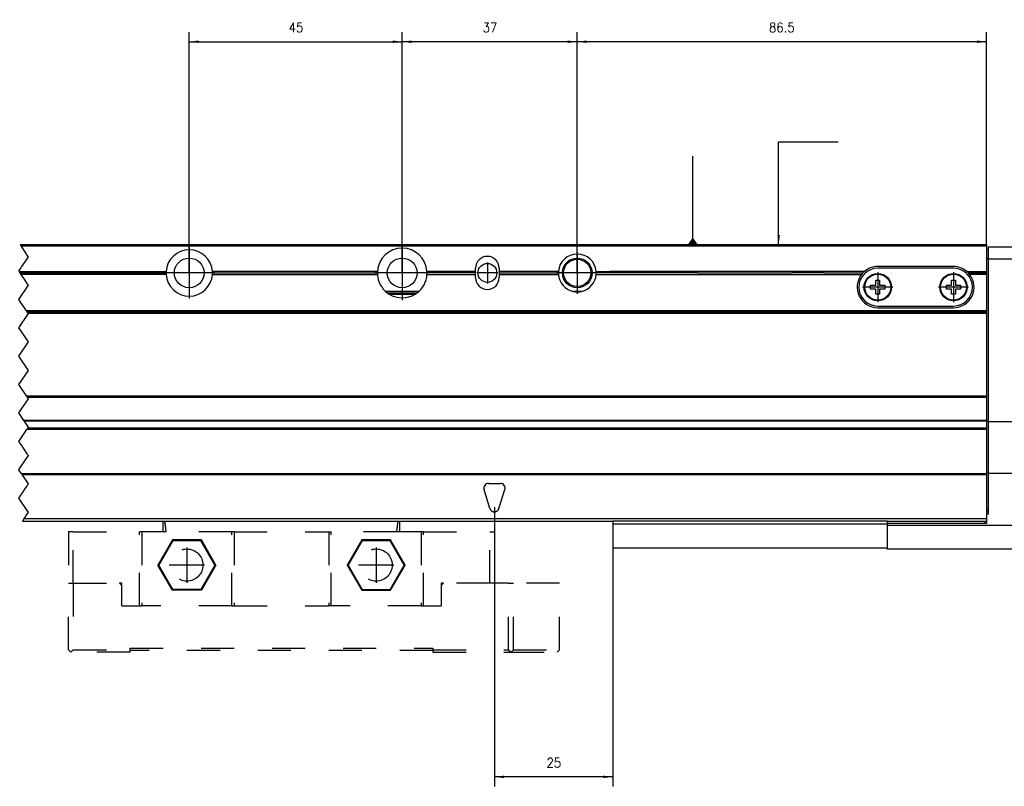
# Model space of a CAD drawing. Header units: inches. Extents: x -235 to 4016, y -109 to 485.
# Tile 16 of 29: x 271 to 479, y 143 to 305. Entities that reach past the tile are written whole.
import ezdxf

# ---------------------------------------------------------------- set-up
doc = ezdxf.new("R2010")
doc.units = ezdxf.units.IN
doc.linetypes.add('DASHED', pattern=[15, 7, -8])
doc.linetypes.add('DOT_CENTER', pattern=[14, 12, -1, 0, -1])
doc.layers.add('1', color=7, linetype='Continuous')
doc.styles.add('CONVERTER_11', font='txt.shx', dxfattribs={"width": 0.9})
doc.dimstyles.new('ME10_DIM_33', dxfattribs={"dimtxt": 2, "dimasz": 2, "dimexe": 2, "dimexo": 0, "dimgap": 2, "dimtad": 1, "dimdsep": 46, "dimtxsty": 'CONVERTER_11', "dimsah": 1, "dimcen": 0.09, "dimclrd": 2, "dimclre": 2, "dimclrt": 2, "dimadec": 0, "dimazin": 0, "dimtfac": 1, "dimtdec": 4, "dimtix": 1, "dimtmove": 0, "dimatfit": 3, "dimfxl": 1, "dimtolj": 1, "dimtzin": 0, "dimarcsym": 0})
doc.dimstyles.new('ME10_DIM_34', dxfattribs={"dimtxt": 2, "dimasz": 2, "dimexe": 2, "dimexo": 0, "dimgap": 2, "dimtad": 1, "dimdsep": 46, "dimtxsty": 'CONVERTER_11', "dimsah": 1, "dimcen": 0.09, "dimclrd": 2, "dimclre": 2, "dimclrt": 2, "dimadec": 0, "dimazin": 0, "dimtfac": 1, "dimtdec": 4, "dimtix": 1, "dimtmove": 0, "dimatfit": 3, "dimfxl": 1, "dimtolj": 1, "dimtzin": 0, "dimarcsym": 0})
doc.dimstyles.new('ME10_DIM_35', dxfattribs={"dimtxt": 2, "dimasz": 2, "dimexe": 2, "dimexo": 0, "dimgap": 2, "dimtad": 1, "dimdsep": 46, "dimtxsty": 'CONVERTER_11', "dimsah": 1, "dimcen": 0.09, "dimclrd": 2, "dimclre": 2, "dimclrt": 2, "dimadec": 0, "dimazin": 0, "dimtfac": 1, "dimtdec": 4, "dimtix": 1, "dimtmove": 0, "dimatfit": 3, "dimfxl": 1, "dimtolj": 1, "dimtzin": 0, "dimarcsym": 0})
doc.dimstyles.new('ME10_DIM_36', dxfattribs={"dimtxt": 2, "dimasz": 2, "dimexe": 2, "dimexo": 0, "dimgap": 2, "dimtad": 1, "dimdsep": 46, "dimtxsty": 'CONVERTER_11', "dimsah": 1, "dimcen": 0.09, "dimclrd": 2, "dimclre": 2, "dimclrt": 2, "dimadec": 0, "dimazin": 0, "dimtfac": 1, "dimtdec": 4, "dimtix": 1, "dimtmove": 0, "dimatfit": 3, "dimfxl": 1, "dimtolj": 1, "dimtzin": 0, "dimarcsym": 0})
doc.dimstyles.get("Standard").update_dxf_attribs({"dimtxt": 0.18, "dimasz": 0.18, "dimexe": 0.18, "dimexo": 0.0625, "dimgap": 0.09, "dimtad": 0, "dimtih": 1, "dimtoh": 1, "dimdec": 4, "dimzin": 0, "dimdsep": 46, "dimtxsty": 'Standard', "dimcen": 0.09, "dimadec": 0, "dimazin": 0, "dimtfac": 1, "dimtdec": 4, "dimtofl": 0, "dimtmove": 0, "dimatfit": 3, "dimfxl": 1, "dimtolj": 1, "dimtzin": 0, "dimarcsym": 0})

# ---------------------------------------------------------------- blocks, each defined once
blk = doc.blocks.new('L-26_PERFIL__5', base_point=(-104.13, 192.82))
at = {"color": 7, "linetype": 'Continuous'}
for p, q in [((270.69, 257.22), (474.93, 257.22)), ((270.86, 256.97), (474.93, 256.97)), ((474.93, 257.22), (474.93, 256.97)), ((474.93, 256.97), (474.93, 256.22)), ((474.93, 256.22), (475.33, 256.22)), ((474.93, 256.22), (474.93, 254.22)), ((475.33, 256.22), (475.33, 256.72)), ((475.33, 256.72), (496.33, 256.72)), ((475.33, 254.22), (475.33, 256.22)), ((475.33, 254.22), (474.93, 254.22)), ((474.93, 254.22), (474.93, 251.52)), ((475.33, 219.81), (475.33, 254.22)), ((475.33, 254.22), (496.33, 254.22)), ((366.93, 251.52), (366.93, 252.22)), ((371.93, 252.22), (371.93, 251.52)), ((467.93, 252.57), (451.93, 252.57)), ((467.93, 252.22), (451.93, 252.22)), ((270.49, 251.52), (301.54, 251.52)), ((270.69, 251.22), (301.53, 251.22)), ((301.54, 250.92), (270.89, 250.92)), ((346.19, 251.52), (311.32, 251.52)), ((311.32, 250.92), (346.19, 250.92)), ((311.33, 251.22), (346.18, 251.22)), ((366.93, 251.52), (356.67, 251.52)), ((356.67, 250.92), (366.93, 250.92)), ((366.93, 251.22), (356.68, 251.22)), ((366.93, 251.22), (366.93, 251.52)), ((366.93, 250.92), (366.93, 251.22)), ((366.93, 250.22), (366.93, 250.92)), ((371.93, 251.52), (371.93, 251.22)), ((384.44, 251.52), (371.93, 251.52)), ((371.93, 251.22), (371.93, 250.92)), ((371.93, 251.22), (384.43, 251.22)), ((371.93, 250.92), (371.93, 250.22)), ((371.93, 250.92), (384.44, 250.92)), ((392.42, 250.92), (392.42, 251.52)), ((392.42, 251.52), (395.23, 251.52)), ((392.42, 250.92), (448.52, 250.92)), ((397.73, 251.22), (392.43, 251.22)), ((397.1, 251.52), (395.23, 251.52)), ((400.73, 251.52), (397.1, 251.52)), ((400.85, 251.22), (397.73, 251.22)), ((404.35, 251.52), (400.73, 251.52)), ((403.73, 251.22), (400.85, 251.22)), ((413.83, 251.22), (403.73, 251.22)), ((414.58, 251.52), (404.35, 251.52)), ((413.83, 251.22), (414.27, 251.22)), ((414.27, 251.22), (418.83, 251.22)), ((419.58, 251.52), (414.58, 251.52)), ((418.83, 251.22), (421.23, 251.22)), ((436.46, 251.52), (419.58, 251.52)), ((421.23, 251.22), (432.83, 251.22)), ((432.83, 251.22), (433.83, 251.22)), ((438.39, 251.22), (433.83, 251.22)), ((441.09, 251.52), (436.46, 251.52)), ((438.83, 251.22), (438.39, 251.22)), ((439.4, 251.22), (438.83, 251.22)), ((439.66, 251.22), (439.4, 251.22)), ((439.99, 251.22), (439.66, 251.22)), ((440.58, 251.22), (439.99, 251.22)), ((440.58, 251.22), (448.78, 251.22)), ((445.73, 251.52), (441.09, 251.52)), ((449.1, 251.52), (445.73, 251.52)), ((451.53, 249.72), (452.33, 249.72)), ((451.53, 248.62), (451.53, 249.72)), ((452.33, 249.72), (452.33, 248.62)), ((467.53, 249.72), (468.33, 249.72)), ((467.53, 248.62), (467.53, 249.72)), ((468.33, 249.72), (468.33, 248.62)), ((470.76, 251.52), (474.93, 251.52)), ((471.08, 251.22), (474.93, 251.22)), ((474.93, 250.92), (471.34, 250.92)), ((474.93, 251.52), (474.93, 251.22)), ((474.93, 251.22), (474.93, 250.92)), ((474.93, 250.92), (474.93, 243.22)), ((450.43, 247.82), (450.43, 248.62)), ((450.43, 248.62), (451.53, 248.62)), ((451.53, 247.82), (450.43, 247.82)), ((451.53, 246.72), (451.53, 247.82)), ((452.33, 248.62), (453.43, 248.62)), ((452.33, 247.82), (452.33, 246.72)), ((453.43, 247.82), (452.33, 247.82)), ((453.43, 248.62), (453.43, 247.82)), ((466.43, 247.82), (466.43, 248.62)), ((466.43, 248.62), (467.53, 248.62)), ((467.53, 247.82), (466.43, 247.82)), ((467.53, 246.72), (467.53, 247.82)), ((468.33, 248.62), (469.43, 248.62)), ((468.33, 247.82), (468.33, 246.72)), ((469.43, 247.82), (468.33, 247.82)), ((469.43, 248.62), (469.43, 247.82)), ((354.94, 247.32), (347.91, 247.32)), ((348.28, 247.02), (354.58, 247.02)), ((348.68, 246.74), (354.17, 246.74)), ((389.31, 247.32), (387.54, 247.32)), ((452.33, 246.72), (451.53, 246.72)), ((468.33, 246.72), (467.53, 246.72)), ((451.93, 244.22), (467.93, 244.22)), ((451.93, 243.87), (467.93, 243.87)), ((474.93, 243.22), (272.03, 243.22)), ((272.19, 242.97), (474.93, 242.97)), ((272.36, 242.72), (474.93, 242.72)), ((474.93, 243.22), (474.93, 242.97)), ((474.93, 242.97), (474.93, 242.72)), ((474.93, 242.72), (474.93, 225.22)), ((272.03, 225.22), (474.93, 225.22)), ((272.19, 224.97), (474.93, 224.97)), ((474.93, 225.22), (474.93, 224.97)), ((474.93, 224.97), (474.93, 220.02)), ((474.93, 220.02), (271.5, 220.02)), ((271.56, 219.93), (474.93, 219.93)), ((474.93, 220.02), (474.93, 219.93)), ((474.93, 219.93), (474.93, 219.81)), ((474.93, 219.81), (474.93, 218.38)), ((475.33, 219.81), (474.93, 219.81)), ((475.33, 219.72), (475.33, 219.81)), ((504.33, 219.72), (475.33, 219.72)), ((475.33, 209.01), (475.33, 219.72)), ((474.93, 218.1), (272.08, 218.1)), ((272.16, 218.22), (474.93, 218.22)), ((474.93, 218.38), (272.27, 218.38)), ((474.93, 218.38), (474.93, 218.22)), ((474.93, 218.22), (474.93, 218.1)), ((474.93, 218.1), (474.93, 209.01)), ((474.93, 208.72), (271.02, 208.72)), ((271.09, 208.63), (474.93, 208.63)), ((474.93, 209.01), (474.93, 208.72)), ((475.33, 209.01), (474.93, 209.01)), ((474.93, 208.72), (474.93, 208.63)), ((474.93, 208.63), (474.93, 201.22)), ((475.33, 208.92), (475.33, 209.01)), ((475.33, 201.22), (475.33, 208.92)), ((475.33, 208.92), (496.33, 208.92)), ((369.68, 206.72), (372.18, 206.72)), ((369.97, 201.42), (368.72, 205.42)), ((371.88, 201.42), (373.13, 205.42)), ((475.33, 201.22), (474.93, 201.22)), ((474.93, 201.22), (474.93, 200.72)), ((475.33, 200.72), (474.93, 200.72)), ((474.93, 200.72), (474.93, 200.22)), ((474.93, 200.22), (474.93, 199.22)), ((475.33, 200.22), (474.93, 200.22)), ((475.33, 200.72), (475.33, 201.22)), ((475.33, 200.22), (475.33, 200.72)), ((271.16, 198.72), (395.93, 198.72)), ((474.93, 199.22), (271.49, 199.22)), ((453.93, 198.72), (395.93, 198.72)), ((395.93, 198.72), (395.93, 198.12)), ((395.93, 198.12), (395.93, 193.12)), ((453.93, 198.12), (395.93, 198.12)), ((453.93, 198.72), (474.53, 198.72)), ((453.93, 198.72), (453.93, 198.22)), ((474.93, 198.22), (453.93, 198.22)), ((453.93, 198.22), (453.93, 198.12)), ((453.93, 198.12), (453.93, 197.82)), ((504.33, 197.82), (453.93, 197.82)), ((453.93, 197.82), (453.93, 193.12)), ((474.53, 198.72), (474.93, 198.72)), ((474.53, 198.72), (474.53, 198.22)), ((474.93, 199.22), (474.93, 198.72)), ((474.93, 198.72), (474.93, 198.22)), ((395.93, 193.12), (453.93, 193.12)), ((453.93, 193.12), (453.93, 192.82)), ((504.33, 192.82), (453.93, 192.82))]:
    blk.add_line(p, q, dxfattribs=at)
at = {"color": 12, "linetype": 'Continuous'}
for p, q in [((270.69, 257.22), (270.86, 256.97)), ((271.03, 256.72), (270.86, 256.97)), ((271.96, 255.31), (271.03, 256.72)), ((271.73, 253.57), (272.43, 254.62)), ((272.07, 255.15), (271.96, 255.31)), ((272.43, 254.62), (272.07, 255.15)), ((270.43, 251.62), (270.99, 252.47)), ((271.05, 252.55), (270.99, 252.47)), ((271.05, 252.55), (271.73, 253.57)), ((270.69, 251.22), (270.49, 251.52)), ((270.89, 250.92), (270.69, 251.22)), ((270.93, 250.87), (270.89, 250.92)), ((271.53, 249.97), (270.93, 250.87)), ((271.53, 249.97), (271.59, 249.88)), ((272.26, 248.87), (271.59, 249.88)), ((270.43, 245.62), (272.43, 248.62)), ((272.43, 248.62), (272.26, 248.87)), ((272.03, 243.22), (270.43, 245.62)), ((270.43, 239.62), (272.43, 242.62)), ((272.03, 243.22), (272.19, 242.97)), ((272.36, 242.72), (272.19, 242.97)), ((272.43, 242.62), (272.36, 242.72)), ((272.43, 236.62), (270.43, 239.62)), ((270.43, 233.62), (272.43, 236.62)), ((272.43, 230.62), (270.43, 233.62)), ((270.43, 227.62), (272.43, 230.62)), ((272.03, 225.22), (270.43, 227.62)), ((272.03, 225.22), (272.19, 224.97)), ((272.43, 224.62), (272.19, 224.97)), ((270.43, 221.62), (272.43, 224.62)), ((271.5, 220.02), (270.43, 221.62)), ((271.5, 220.02), (271.56, 219.93)), ((272.43, 218.62), (271.56, 219.93)), ((272.27, 218.38), (272.43, 218.62)), ((270.43, 215.62), (272.08, 218.1)), ((272.08, 218.1), (272.16, 218.22)), ((272.18, 218.25), (272.16, 218.22)), ((272.27, 218.38), (272.18, 218.25)), ((271.03, 214.71), (270.43, 215.62)), ((271.1, 214.62), (271.03, 214.71)), ((271.53, 213.97), (271.1, 214.62)), ((270.92, 210.37), (272.43, 212.62)), ((272.21, 212.95), (271.53, 213.97)), ((272.26, 212.87), (272.21, 212.95)), ((272.43, 212.62), (272.26, 212.87)), ((270.43, 209.62), (270.87, 210.28)), ((270.87, 210.28), (270.92, 210.37)), ((270.66, 209.27), (270.43, 209.62)), ((271.02, 208.72), (270.66, 209.27)), ((271.09, 208.63), (271.02, 208.72)), ((272.43, 206.62), (271.09, 208.63)), ((271.55, 205.3), (272.16, 206.22)), ((272.33, 206.47), (272.16, 206.22)), ((272.33, 206.47), (272.43, 206.62)), ((270.43, 203.62), (271.47, 205.19)), ((271.47, 205.19), (271.55, 205.3)), ((272.29, 200.82), (270.43, 203.62)), ((271.79, 199.67), (271.96, 199.93)), ((271.96, 199.93), (272.31, 200.45)), ((272.43, 200.62), (272.29, 200.82)), ((272.31, 200.45), (272.43, 200.62)), ((271.41, 199.1), (271.16, 198.72)), ((271.49, 199.22), (271.41, 199.1)), ((271.49, 199.22), (271.79, 199.67))]:
    blk.add_line(p, q, dxfattribs=at)
at = {"color": 7, "linetype": 'Continuous'}
for centre, radius in [((306.43, 251.22), 3.15), ((351.43, 251.22), 3.15), ((388.43, 251.22), 3.13), ((388.43, 251.22), 2.88), ((369.43, 251.22), 2), ((451.93, 248.22), 2.9), ((451.93, 248.22), 2.75), ((467.93, 248.22), 2.9), ((467.93, 248.22), 2.75)]:
    blk.add_circle(centre, radius, dxfattribs=at)
for centre, radius, start, end in [((306.43, 251.22), 4.9, 3.5101, 176.4899), ((351.43, 251.22), 5.25, 3.2758, 176.7242), ((369.43, 252.22), 2.5, 0, 180), ((388.43, 251.22), 4, 4.3012, 175.6988), ((451.93, 248.22), 4, 90, 270), ((451.93, 248.22), 4.35, 90, 130.6088), ((467.93, 248.22), 4.35, 49.3912, 90), ((467.93, 248.22), 4, 270, 90), ((306.43, 251.22), 4.9, 176.4899, 180), ((306.43, 251.22), 4.9, 180, 183.5101), ((306.43, 251.22), 4.9, 183.5101, 356.4899), ((306.43, 251.22), 4.9, 0, 3.5101), ((306.43, 251.22), 4.9, 356.4899, 0), ((351.43, 251.22), 5.25, 176.7242, 180), ((351.43, 251.22), 5.25, 180, 183.2758), ((351.43, 251.22), 5.25, 183.2758, 233.1301), ((351.43, 251.22), 5.25, 306.8699, 356.7242), ((351.43, 251.22), 5.25, 0, 3.2758), ((351.43, 251.22), 5.25, 356.7242, 0), ((369.43, 250.22), 2.5, 180, 0), ((388.43, 251.22), 4, 175.6988, 180), ((388.43, 251.22), 4, 180, 184.3012), ((388.43, 251.22), 4, 184.3012, 257.191), ((388.43, 251.22), 4, 282.809, 355.6988), ((388.43, 251.22), 4, 0, 4.3012), ((388.43, 251.22), 4, 355.6988, 0), ((451.93, 248.22), 4.35, 141.5932, 270), ((451.93, 248.22), 4.35, 136.3536, 141.5932), ((451.93, 248.22), 4.35, 130.6088, 136.3536), ((467.93, 248.22), 4.35, 270, 38.4068), ((467.93, 248.22), 4.35, 43.6464, 49.3912), ((467.93, 248.22), 4.35, 38.4068, 43.6464), ((351.43, 251.22), 5.25, 233.1301, 238.4937), ((351.43, 251.22), 5.25, 238.4937, 301.5063), ((351.43, 251.22), 5.25, 301.5063, 306.8699), ((388.43, 251.22), 4, 257.191, 282.809), ((369.68, 205.72), 1, 90, 197.354), ((372.18, 205.72), 1, 342.646, 90)]:
    blk.add_arc(centre, radius, start, end, dxfattribs=at)
at = {"color": 2, "linetype": 'DASHED'}
blk.add_arc((370.93, 201.72), 1, 197.354, 342.646, dxfattribs=at)
at = {"layer": '1', "color": 2, "linetype": 'DOT_CENTER'}
for p, q in [((306.43, 256.61), (306.43, 245.83)), ((306.43, 256.61), (306.43, 245.83)), ((351.43, 257), (351.43, 245.45)), ((351.43, 254.69), (351.43, 247.76)), ((388.43, 255.62), (388.43, 246.82)), ((388.43, 255.62), (388.43, 246.82)), ((388.43, 254.65), (388.43, 247.79)), ((369.43, 253.42), (369.43, 249.02)), ((311.82, 251.22), (301.04, 251.22)), ((311.82, 251.22), (301.04, 251.22)), ((357.2, 251.22), (345.65, 251.22)), ((354.89, 251.22), (347.96, 251.22)), ((371.63, 251.22), (367.23, 251.22)), ((392.83, 251.22), (384.03, 251.22)), ((392.83, 251.22), (384.03, 251.22)), ((391.86, 251.22), (384.99, 251.22)), ((451.93, 251.41), (451.93, 245.03)), ((467.93, 251.41), (467.93, 245.03)), ((455.12, 248.22), (448.74, 248.22)), ((471.12, 248.22), (464.74, 248.22))]:
    blk.add_line(p, q, dxfattribs=at)
blk = doc.blocks.new('L-28_CABEZA_1__6', base_point=(280.93, 171.02))
at = {"color": 2, "linetype": 'DASHED'}
for p, q in [((300.93, 196.47), (300.93, 198.72)), ((350.93, 196.47), (350.93, 198.72)), ((281.93, 196.47), (280.93, 196.47)), ((280.93, 196.47), (280.93, 185.62)), ((281.93, 196.47), (295.93, 196.47)), ((281.93, 185.62), (281.93, 196.47)), ((295.93, 180.82), (295.93, 196.47)), ((296.43, 196.47), (295.93, 196.47)), ((300.93, 196.47), (296.43, 196.47)), ((296.43, 196.47), (296.43, 180.82)), ((301.57, 196.47), (300.93, 196.47)), ((315.43, 196.47), (301.57, 196.47)), ((315.43, 180.82), (315.43, 196.47)), ((315.93, 196.47), (315.43, 196.47)), ((315.93, 196.47), (335.93, 196.47)), ((315.93, 196.47), (315.93, 180.82)), ((335.93, 196.47), (336.43, 196.47)), ((335.93, 196.47), (335.93, 180.82)), ((350.28, 196.47), (336.43, 196.47)), ((336.43, 180.82), (336.43, 196.47)), ((350.93, 196.47), (350.28, 196.47)), ((355.43, 196.47), (350.93, 196.47)), ((355.93, 196.47), (355.43, 196.47)), ((355.43, 196.47), (355.43, 180.82)), ((355.93, 196.47), (369.93, 196.47)), ((355.93, 180.82), (355.93, 196.47)), ((369.93, 185.62), (369.93, 196.47)), ((369.93, 196.47), (370.93, 196.47)), ((370.93, 196.47), (370.93, 185.62)), ((302.87, 194.77), (299.8, 189.47)), ((302.95, 194.62), (299.98, 189.47)), ((308.99, 194.77), (302.87, 194.77)), ((302.95, 194.62), (302.87, 194.77)), ((308.9, 194.62), (302.95, 194.62)), ((308.9, 194.62), (308.99, 194.77)), ((311.87, 189.47), (308.9, 194.62)), ((312.05, 189.47), (308.99, 194.77)), ((342.87, 194.77), (339.8, 189.47)), ((342.95, 194.62), (339.98, 189.47)), ((348.99, 194.77), (342.87, 194.77)), ((342.95, 194.62), (342.87, 194.77)), ((348.9, 194.62), (342.95, 194.62)), ((348.9, 194.62), (348.99, 194.77)), ((351.87, 189.47), (348.9, 194.62)), ((352.05, 189.47), (348.99, 194.77)), ((299.98, 189.47), (299.8, 189.47)), ((302.87, 184.17), (299.8, 189.47)), ((302.95, 184.32), (299.98, 189.47)), ((311.87, 189.47), (308.9, 184.32)), ((312.05, 189.47), (308.99, 184.17)), ((311.87, 189.47), (312.05, 189.47)), ((339.98, 189.47), (339.8, 189.47)), ((339.8, 189.47), (342.87, 184.17)), ((339.98, 189.47), (342.95, 184.32)), ((348.9, 184.32), (351.87, 189.47)), ((348.99, 184.17), (352.05, 189.47)), ((351.87, 189.47), (352.05, 189.47)), ((280.93, 171.52), (280.93, 185.62)), ((280.93, 185.62), (281.93, 185.62)), ((281.93, 185.62), (281.93, 171.52)), ((281.93, 185.62), (291.68, 185.62)), ((292.18, 185.62), (291.68, 185.62)), ((292.18, 185.12), (291.68, 185.62)), ((292.18, 185.12), (292.18, 185.62)), ((359.68, 185.62), (359.68, 185.12)), ((360.18, 185.62), (359.68, 185.62)), ((360.18, 185.62), (359.68, 185.12)), ((369.93, 185.62), (360.18, 185.62)), ((370.93, 185.62), (369.93, 185.62)), ((373.93, 185.62), (370.93, 185.62)), ((373.93, 171.52), (373.93, 185.62)), ((373.93, 185.62), (374.93, 185.62)), ((374.93, 171.52), (374.93, 185.62)), ((384.67, 185.62), (374.93, 185.62)), ((384.67, 171.52), (384.67, 185.62)), ((292.18, 180.82), (292.18, 185.12)), ((302.87, 184.17), (302.95, 184.32)), ((308.99, 184.17), (302.87, 184.17)), ((308.9, 184.32), (302.95, 184.32)), ((308.99, 184.17), (308.9, 184.32)), ((342.95, 184.32), (342.87, 184.17)), ((342.87, 184.17), (348.99, 184.17)), ((342.95, 184.32), (348.9, 184.32)), ((348.9, 184.32), (348.99, 184.17)), ((359.68, 185.12), (359.68, 180.82)), ((292.18, 180.82), (295.93, 180.82)), ((295.93, 180.82), (296.43, 180.82)), ((315.43, 180.82), (296.43, 180.82)), ((315.43, 180.82), (315.93, 180.82)), ((315.93, 180.82), (335.93, 180.82)), ((336.43, 180.82), (335.93, 180.82)), ((355.43, 180.82), (336.43, 180.82)), ((355.43, 180.82), (355.93, 180.82)), ((355.93, 180.82), (359.68, 180.82)), ((280.93, 171.52), (281.43, 171.02)), ((281.43, 171.02), (281.93, 171.52)), ((293.93, 171.02), (281.43, 171.02)), ((281.93, 171.52), (293.93, 171.52)), ((293.93, 171.52), (293.93, 171.92)), ((293.93, 171.92), (357.93, 171.92)), ((293.93, 171.42), (293.93, 171.52)), ((293.93, 171.02), (293.93, 171.42)), ((357.93, 171.42), (293.93, 171.42)), ((357.93, 171.92), (357.93, 171.52)), ((357.93, 171.52), (357.93, 171.42)), ((357.93, 171.52), (373.93, 171.52)), ((357.93, 171.42), (357.93, 171.02)), ((357.93, 171.02), (374.43, 171.02)), ((373.93, 171.52), (374.43, 171.02)), ((374.93, 171.52), (374.43, 171.02)), ((374.43, 171.02), (384.17, 171.02)), ((374.93, 171.52), (384.67, 171.52)), ((384.67, 171.52), (384.17, 171.02))]:
    blk.add_line(p, q, dxfattribs=at)
for centre in [(305.93, 189.47), (345.93, 189.47)]:
    blk.add_circle(centre, 3.4, dxfattribs=at)
for points in [[(301.57, 196.47), (301.55, 196.68), (301.49, 197.1), (301.42, 197.68), (301.35, 198.22), (301.3, 198.55), (301.28, 198.72)], [(350.28, 196.47), (350.31, 196.68), (350.36, 197.1), (350.44, 197.68), (350.51, 198.22), (350.55, 198.55), (350.57, 198.72)]]:
    blk.add_open_spline(points, degree=3, knots=[0, 0, 0, 0, 0.63275, 1.265494, 1.768306, 2.271081, 2.271081, 2.271081, 2.271081], dxfattribs=at)
at = {"layer": '1', "color": 2, "linetype": 'DOT_CENTER'}
for p, q in [((305.93, 193.21), (305.93, 185.73)), ((345.93, 193.21), (345.93, 185.73)), ((309.67, 189.47), (302.19, 189.47)), ((349.67, 189.47), (342.19, 189.47))]:
    blk.add_line(p, q, dxfattribs=at)
blk = doc.blocks.new('L-28__7', base_point=(-104.13, 170.77))
for name, p in [('L-26_PERFIL__5', (-104.13, 192.82)), ('L-28_CABEZA_1__6', (280.93, 171.02))]:
    blk.add_blockref(name, p)
blk = doc.blocks.new('*D79')
at = {"layer": '1', "color": 2, "linetype": 'Continuous'}
for p, q in [((370.93, 201.72), (370.93, 142.69)), ((395.93, 193.12), (395.93, 142.69)), ((395.93, 144.69), (370.93, 144.69))]:
    blk.add_line(p, q, dxfattribs=at)
at = {"layer": '1', "color": 2}
for points in [[(372.93, 144.96), (372.93, 144.43), (370.93, 144.69)], [(393.93, 144.43), (393.93, 144.96), (395.93, 144.69)]]:
    blk.add_solid(points, dxfattribs=at)
at = {"layer": '1', "color": 2, "insert": (381.93, 146.69), "char_height": 2, "attachment_point": 7, "rotation": 0.0001, "line_spacing_factor": 0.60024, "style": 'CONVERTER_11'}
blk.add_mtext('25', dxfattribs=at)
blk = doc.blocks.new('*D80')
at = {"layer": '1', "color": 2, "linetype": 'Continuous'}
for p, q in [((388.43, 251.22), (388.43, 302.1)), ((474.93, 257.22), (474.93, 302.1)), ((474.93, 300.1), (388.43, 300.1))]:
    blk.add_line(p, q, dxfattribs=at)
at = {"layer": '1', "color": 2}
for points in [[(390.43, 300.36), (390.43, 299.83), (388.43, 300.1)], [(472.93, 299.83), (472.93, 300.36), (474.93, 300.1)]]:
    blk.add_solid(points, dxfattribs=at)
at = {"layer": '1', "color": 2, "insert": (428.95, 302.1), "char_height": 2, "attachment_point": 7, "rotation": 0.0001, "line_spacing_factor": 0.60024, "style": 'CONVERTER_11'}
blk.add_mtext('86.5', dxfattribs=at)
blk = doc.blocks.new('*D81')
at = {"layer": '1', "color": 2, "linetype": 'Continuous'}
for p, q in [((351.43, 251.22), (351.43, 302.1)), ((388.43, 251.22), (388.43, 302.1)), ((388.43, 300.1), (351.43, 300.1))]:
    blk.add_line(p, q, dxfattribs=at)
at = {"layer": '1', "color": 2}
for points in [[(353.43, 300.36), (353.43, 299.83), (351.43, 300.1)], [(386.43, 299.83), (386.43, 300.36), (388.43, 300.1)]]:
    blk.add_solid(points, dxfattribs=at)
at = {"layer": '1', "color": 2, "insert": (368.43, 302.1), "char_height": 2, "attachment_point": 7, "rotation": 0.0001, "line_spacing_factor": 0.60024, "style": 'CONVERTER_11'}
blk.add_mtext('37', dxfattribs=at)
blk = doc.blocks.new('*D82')
at = {"layer": '1', "color": 2, "linetype": 'Continuous'}
for p, q in [((306.43, 251.22), (306.43, 302.1)), ((306.43, 302.1), (306.43, 302.1)), ((351.43, 251.22), (351.43, 302.1)), ((306.43, 300.1), (351.43, 300.1))]:
    blk.add_line(p, q, dxfattribs=at)
at = {"layer": '1', "color": 2}
for points in [[(308.43, 300.36), (308.43, 299.83), (306.43, 300.1)], [(349.43, 299.83), (349.43, 300.36), (351.43, 300.1)]]:
    blk.add_solid(points, dxfattribs=at)
at = {"layer": '1', "color": 2, "insert": (327.43, 302.1), "char_height": 2, "attachment_point": 7, "rotation": 0.0001, "line_spacing_factor": 0.60024, "style": 'CONVERTER_11'}
blk.add_mtext('45', dxfattribs=at)
blk = doc.blocks.new('A', base_point=(270.5, 214.12))
at = {"layer": '1', "color": 2}
for points in [[(412.833, 258.72), (411.773, 257.22), (413.894, 257.22)], [(430.721, 259.22), (431.248, 259.22), (430.985, 257.22)]]:
    blk.add_solid(points, dxfattribs=at)
blk.add_blockref('L-28__7', (-104.134, 170.772))
at = {"layer": '1'}
for p2, distance, dimstyle, picture, middle in [((306.427, 251.22), -48.878, 'ME10_DIM_36', '*D82', (328.927, 303.098)), ((388.427, 251.22), 48.878, 'ME10_DIM_35', '*D81', (369.927, 303.098))]:
    dim = blk.add_aligned_dim(p1=(351.427, 251.22), p2=p2, distance=distance, dimstyle=dimstyle, dxfattribs=at)
    dim.commit()
    dim.dimension.update_dxf_attribs({"geometry": picture, "text_midpoint": middle, "text_rotation": 0.00014})
for base, p1, p2, dimstyle, picture, middle in [((474.927, 300.098), (388.427, 251.22), (474.927, 257.22), 'ME10_DIM_34', '*D80', (431.677, 303.098)), ((395.927, 144.694), (370.927, 201.72), (395.927, 193.12), 'ME10_DIM_33', '*D79', (383.427, 147.694))]:
    dim = blk.add_linear_dim(base=base, p1=p1, p2=p2, dimstyle=dimstyle, dxfattribs=at)
    dim.commit()
    dim.dimension.update_dxf_attribs({"geometry": picture, "text_midpoint": middle, "text_rotation": 0.00014})
at = {"layer": '1', "color": 2, "linetype": 'Continuous', "has_arrowhead": 0}
for points in [[(430.985, 257.22), (430.985, 278.912), (443.583, 278.912)], [(412.833, 257.22), (412.833, 275.898)]]:
    blk.add_leader(points, dimstyle='Standard', dxfattribs=at)

msp = doc.modelspace()

# ---------------------------------------------------------------- block references
msp.add_blockref('A', (270.5, 214.12))

doc.saveas('drawing.dxf')
